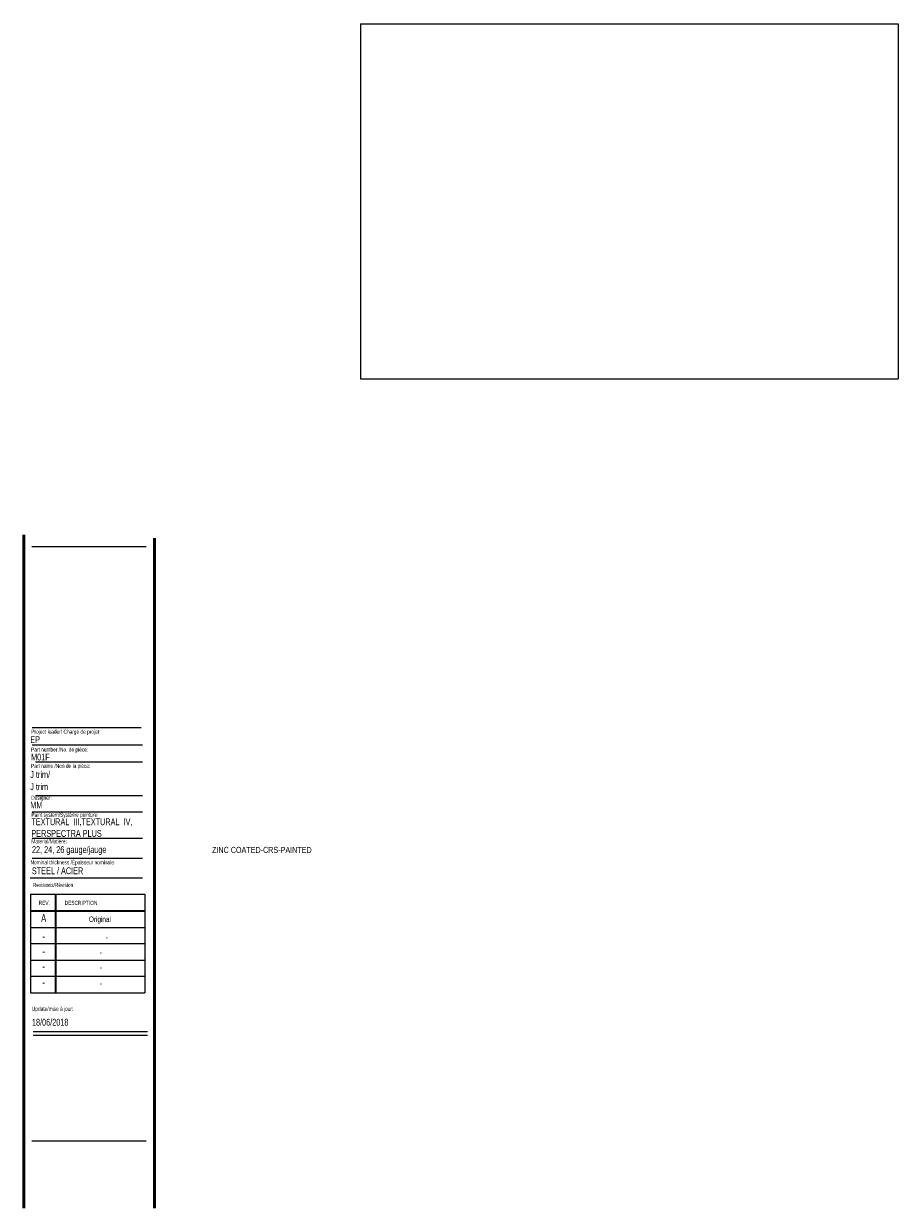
# Model space of a CAD drawing. Header units: inches. Extents: x 0.5 to 27.8, y 0.4 to 18.5.
# Tile 2 of 2: x 14.4 to 27.8, y 0.4 to 18.5. Entities that reach past the tile are written whole.
import ezdxf

# ---------------------------------------------------------------- set-up
doc = ezdxf.new("R2010")
doc.units = ezdxf.units.IN
doc.header["$MEASUREMENT"] = 0
doc.layers.add('FORMAT', color=7, linetype='Continuous')
doc.styles.add('SLDTEXTSTYLE0', font='TXT', dxfattribs={"width": 0.7})

# ---------------------------------------------------------------- blocks, each defined once
blk = doc.blocks.new('SW_NOTE_1')
at = {"layer": 'FORMAT', "color": 0, "char_height": 0.10417, "attachment_point": 1, "style": 'SLDTEXTSTYLE0'}
for s, insert in [('TEXTURAL  III,TEXTURAL  IV,', (0, 0.134)), ('PERSPECTRA PLUS', (0, -0.044))]:
    blk.add_mtext(s, dxfattribs=dict(at, insert=insert))

msp = doc.modelspace()

# ---------------------------------------------------------------- linework, layer by layer
at = {"color": 7, "linetype": 'Continuous', "lineweight": 50}
for p, q in [((14.3762516, 10.6939449), (14.3762516, 0.3920732)), ((16.3762516, 0.3920732), (16.3762516, 10.6420732))]:
    msp.add_line(p, q, dxfattribs=at)
at = {"color": 7, "linetype": 'Continuous', "lineweight": 18}
for p, q in [((14.5012516, 10.5170732), (16.2512516, 10.5170732)), ((14.5052809, 7.4796461), (16.192868, 7.4796461)), ((14.5578273, 7.2228331), (16.192868, 7.2228331)), ((14.5578273, 6.7072972), (16.192868, 6.7072972)), ((14.5052809, 6.4574028), (16.192868, 6.4574028)), ((14.5052809, 6.0531641), (16.192868, 6.0531641)), ((14.5052809, 5.7453132), (16.192868, 5.7453132)), ((14.4754278, 5.446808), (16.192868, 5.446808)), ((14.4811999, 5.1987495), (16.2311999, 5.1987495)), ((14.4811999, 5.1987495), (14.4811999, 3.6887495)), ((14.8561999, 5.1987495), (14.8561999, 3.6887495)), ((14.8661999, 5.1987495), (14.8661999, 3.6887495)), ((16.2311999, 5.1987495), (16.2311999, 3.6887495)), ((14.4811999, 4.9487495), (16.2311999, 4.9487495)), ((14.4811999, 4.9387495), (16.2311999, 4.9387495)), ((14.4811999, 4.6887495), (16.2311999, 4.6887495)), ((16.2311999, 4.4387495), (14.4811999, 4.4387495)), ((14.4811999, 4.1887495), (16.2311999, 4.1887495)), ((16.2311999, 3.9387495), (14.4811999, 3.9387495)), ((14.4811999, 3.6887495), (16.2311999, 3.6887495)), ((14.5215385, 3.094666), (16.2715385, 3.094666)), ((14.5215385, 3.0386495), (16.2715385, 3.0386495))]:
    msp.add_line(p, q, dxfattribs=at)
at = {"layer": 'FORMAT', "lineweight": 18}
for p, q in [((19.5294891, 18.5110971), (27.7552314, 18.5110971)), ((19.5294891, 18.5110971), (19.5294891, 13.0771219)), ((27.7552314, 18.5110971), (27.7552314, 13.0771219)), ((19.5294891, 13.0771219), (27.7552314, 13.0771219)), ((14.5012516, 1.4265536), (16.2512516, 1.4265536))]:
    msp.add_line(p, q, dxfattribs=at)
at = {"layer": 'FORMAT', "color": 250, "lineweight": 18, "true_color": 0x454545}
msp.add_line((14.5052809, 7.7477891), (16.1756542, 7.7477891), dxfattribs=at)

# ---------------------------------------------------------------- block references
at = {"layer": 'FORMAT'}
msp.add_blockref('SW_NOTE_1', (14.4936793, 6.2219515), dxfattribs=at)

# ---------------------------------------------------------------- texts
at = {"color": 7, "linetype": 'Continuous', "lineweight": 0, "style": 'SLDTEXTSTYLE0'}
for s, insert, char_height, attachment_point in [('EP', (14.4770103, 7.6126145), 0.10416667, 1), ('Project leader/ Chargé de projet:', (14.4927736, 7.7128037), 0.0625, 1), ('Part number /No. de pièce:', (14.4892638, 7.4395042), 0.0625, 1), ('M01F', (14.4892638, 7.3462932), 0.10416667, 1), ('Designer:', (14.4927736, 6.7027068), 0.0625, 1), ('MM', (14.4770103, 6.6115619), 0.10416667, 1), ('Paint system/Système peinture:', (14.4936793, 6.4423393), 0.0625, 1), ('ZINC COATED-CRS-PAINTED', (17.2579034, 5.920721), 0.09375, 1), ('Nominal thickness /Épaisseur nominale:', (14.4802784, 5.7152135), 0.0625, 1), ('STEEL / ACIER', (14.5019361, 5.6065758), 0.104166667, 1), ('Revisions/Révision', (14.5156012, 5.3694188), 0.0625, 1), ('REV.', (14.6062312, 5.0951297), 0.0625, 1), ('DESCRIPTION', (15.0041424, 5.0951297), 0.0625, 1), ('A', (14.6820414, 4.8942809), 0.125, 2), ('Original', (15.5419694, 4.8554617), 0.08333333, 2), ('-', (14.6833579, 4.6174037), 0.125, 2), ('-', (15.6471739, 4.5785845), 0.0833333, 2), ('-', (14.6833579, 4.3881653), 0.125, 2), ('-', (15.5556728, 4.3493461), 0.0833333, 2), ('-', (14.6833579, 4.1569001), 0.125, 2), ('-', (15.5556728, 4.118081), 0.0833333, 2), ('-', (14.6833579, 3.9142956), 0.125, 2), ('-', (15.5556728, 3.8754764), 0.0833333, 2), ('Update/mise à jour:', (14.5009021, 3.4746831), 0.0625, 1), ('18/06/2018', (14.5029298, 3.2903145), 0.10416667, 1)]:
    msp.add_mtext(s, dxfattribs=dict(at, insert=insert, char_height=char_height, attachment_point=attachment_point))
at = {"layer": 'FORMAT', "attachment_point": 1, "style": 'SLDTEXTSTYLE0'}
for s, insert, char_height in [('J trim/', (14.4770103, 7.0784856), 0.10416667), ('Part name /Non de la pièce:', (14.4892638, 7.1904184), 0.0625), ('J trim', (14.4770103, 6.8922265), 0.10416667), ('Material/Matière:', (14.4936793, 6.0368173), 0.0625), ('22, 24, 26 gauge/jauge', (14.503118, 5.9304258), 0.104166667)]:
    msp.add_mtext(s, dxfattribs=dict(at, insert=insert, char_height=char_height))

doc.saveas('drawing.dxf')
